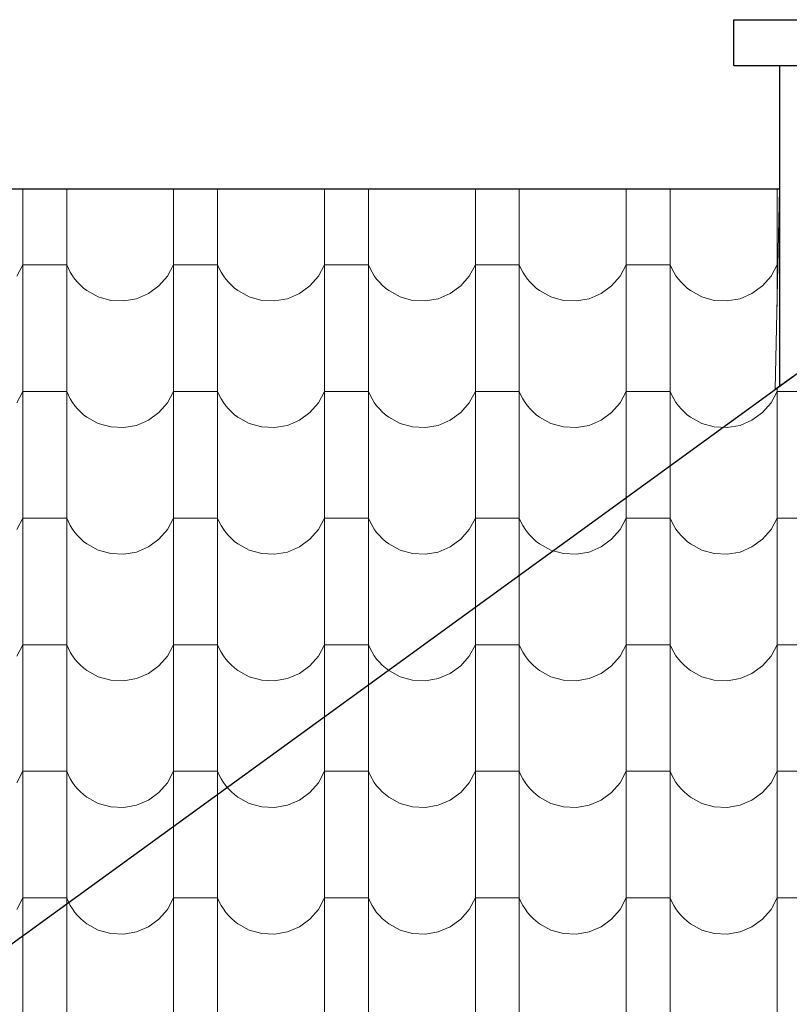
# Model space of a CAD drawing. Header units: millimetres. Extents: x -29624 to 9939, y -6894 to 6495.
# Tile 236 of 243: x 4067 to 4235, y -3360 to -3144. Entities that reach past the tile are written whole.
import ezdxf

# ---------------------------------------------------------------- set-up
doc = ezdxf.new("R2010")
doc.units = ezdxf.units.MM
doc.header["$MEASUREMENT"] = 0
doc.layers.add('810-G Ogólne', color=7, linetype='Continuous')
doc.layers.add('990-D Import IFC', color=7, linetype='Continuous')

# ---------------------------------------------------------------- blocks, each defined once
blk = doc.blocks.new('*X1822', base_point=(515069.4, 47309.9))
at = {"layer": '990-D Import IFC', "color": 251, "linetype": 'Continuous', "lineweight": 13, "true_color": 0x6a6a6a}
for p, q in [((550661.4, -15788.8), (550661.4, -15846.1)), ((550757.5, -15788.8), (550757.5, -15846.1)), ((550991.4, -15788.8), (550991.4, -15846.1)), ((551087.5, -15788.8), (551087.5, -15846.1)), ((551321.4, -15788.8), (551321.4, -15846.1)), ((551417.5, -15788.8), (551417.5, -15846.1)), ((551651.4, -15788.8), (551651.4, -15846.1)), ((551747.5, -15788.8), (551747.5, -15846.1)), ((551981.4, -15788.8), (551981.4, -15846.1)), ((552077.5, -15788.8), (552077.5, -15846.1)), ((552311.4, -15788.8), (552311.4, -15846.1)), ((550661.4, -15846.1), (550661.4, -16123.1)), ((550757.5, -15846.1), (550757.5, -16123.1)), ((550991.4, -15846.1), (550991.4, -16123.1)), ((551087.5, -15846.1), (551087.5, -16123.1)), ((551321.4, -15846.1), (551321.4, -16123.1)), ((551417.5, -15846.1), (551417.5, -16123.1)), ((551651.4, -15846.1), (551651.4, -16123.1)), ((551747.5, -15846.1), (551747.5, -16123.1)), ((551981.4, -15846.1), (551981.4, -16123.1)), ((552077.5, -15846.1), (552077.5, -16123.1)), ((552311.4, -15846.1), (552311.4, -16045.7)), ((550648.1, -15979.2), (550661.4, -15954.2)), ((550709.4, -15954.2), (550661.4, -15954.2)), ((550757.5, -15954.2), (550709.4, -15954.2)), ((550757.5, -15954.2), (550761.1, -15962.5)), ((550978.1, -15979.2), (550991.4, -15954.2)), ((551039.4, -15954.2), (550991.4, -15954.2)), ((551087.5, -15954.2), (551039.4, -15954.2)), ((551087.5, -15954.2), (551091.1, -15962.5)), ((551308.1, -15979.2), (551321.4, -15954.2)), ((551369.4, -15954.2), (551321.4, -15954.2)), ((551417.5, -15954.2), (551369.4, -15954.2)), ((551417.5, -15954.2), (551421.1, -15962.5)), ((551638.1, -15979.2), (551651.4, -15954.2)), ((551699.4, -15954.2), (551651.4, -15954.2)), ((551747.5, -15954.2), (551699.4, -15954.2)), ((551747.5, -15954.2), (551751.1, -15962.5)), ((551968.1, -15979.2), (551981.4, -15954.2)), ((552029.4, -15954.2), (551981.4, -15954.2)), ((552077.5, -15954.2), (552029.4, -15954.2)), ((552077.5, -15954.2), (552081.1, -15962.5)), ((552298.1, -15979.2), (552311.4, -15954.2)), ((552313.4, -15954.2), (552311.4, -15954.2)), ((550761.1, -15962.5), (550765.4, -15970.6)), ((550765.4, -15970.6), (550770.2, -15978.3)), ((550770.2, -15978.3), (550775.5, -15985.7)), ((551091.1, -15962.5), (551095.4, -15970.6)), ((551095.4, -15970.6), (551100.2, -15978.3)), ((551100.2, -15978.3), (551105.5, -15985.7)), ((551421.1, -15962.5), (551425.4, -15970.6)), ((551425.4, -15970.6), (551430.2, -15978.3)), ((551430.2, -15978.3), (551435.5, -15985.7)), ((551751.1, -15962.5), (551755.4, -15970.6)), ((551755.4, -15970.6), (551760.2, -15978.3)), ((551760.2, -15978.3), (551765.5, -15985.7)), ((552081.1, -15962.5), (552085.4, -15970.6)), ((552085.4, -15970.6), (552090.2, -15978.3)), ((552090.2, -15978.3), (552095.5, -15985.7)), ((550775.5, -15985.7), (550781.4, -15992.6)), ((550781.4, -15992.6), (550787.8, -15999.1)), ((550787.8, -15999.1), (550794.6, -16005.2)), ((550959.4, -16000.7), (550978.1, -15979.2)), ((551105.5, -15985.7), (551111.4, -15992.6)), ((551111.4, -15992.6), (551117.8, -15999.1)), ((551117.8, -15999.1), (551124.6, -16005.2)), ((551289.4, -16000.7), (551308.1, -15979.2)), ((551435.5, -15985.7), (551441.4, -15992.6)), ((551441.4, -15992.6), (551447.8, -15999.1)), ((551447.8, -15999.1), (551454.6, -16005.2)), ((551619.4, -16000.7), (551638.1, -15979.2)), ((551765.5, -15985.7), (551771.4, -15992.6)), ((551771.4, -15992.6), (551777.8, -15999.1)), ((551777.8, -15999.1), (551784.6, -16005.2)), ((551949.4, -16000.7), (551968.1, -15979.2)), ((552095.5, -15985.7), (552101.4, -15992.6)), ((552101.4, -15992.6), (552107.8, -15999.1)), ((552107.8, -15999.1), (552114.6, -16005.2)), ((552279.4, -16000.7), (552298.1, -15979.2)), ((550794.6, -16005.2), (550801.9, -16010.7)), ((550801.9, -16010.7), (550826.7, -16024.4)), ((550910.4, -16028.5), (550936.5, -16017.4)), ((550936.5, -16017.4), (550959.4, -16000.7)), ((551124.6, -16005.2), (551131.9, -16010.7)), ((551131.9, -16010.7), (551156.7, -16024.4)), ((551240.4, -16028.5), (551266.5, -16017.4)), ((551266.5, -16017.4), (551289.4, -16000.7)), ((551454.6, -16005.2), (551461.9, -16010.7)), ((551461.9, -16010.7), (551486.7, -16024.4)), ((551570.4, -16028.5), (551596.5, -16017.4)), ((551596.5, -16017.4), (551619.4, -16000.7)), ((551784.6, -16005.2), (551791.9, -16010.7)), ((551791.9, -16010.7), (551816.7, -16024.4)), ((551900.4, -16028.5), (551926.5, -16017.4)), ((551926.5, -16017.4), (551949.4, -16000.7)), ((552114.6, -16005.2), (552121.9, -16010.7)), ((552121.9, -16010.7), (552146.7, -16024.4)), ((552230.4, -16028.5), (552256.5, -16017.4)), ((552256.5, -16017.4), (552279.4, -16000.7)), ((550826.7, -16024.4), (550854.1, -16032.1)), ((550854.1, -16032.1), (550882.4, -16033.5)), ((550882.4, -16033.5), (550910.4, -16028.5)), ((551156.7, -16024.4), (551184.1, -16032.1)), ((551184.1, -16032.1), (551212.4, -16033.5)), ((551212.4, -16033.5), (551240.4, -16028.5)), ((551486.7, -16024.4), (551514.1, -16032.1)), ((551514.1, -16032.1), (551542.4, -16033.5)), ((551542.4, -16033.5), (551570.4, -16028.5)), ((551816.7, -16024.4), (551844.1, -16032.1)), ((551844.1, -16032.1), (551872.4, -16033.5)), ((551872.4, -16033.5), (551900.4, -16028.5)), ((552146.7, -16024.4), (552174.1, -16032.1)), ((552174.1, -16032.1), (552202.4, -16033.5)), ((552202.4, -16033.5), (552230.4, -16028.5)), ((550661.4, -16123.1), (550661.4, -16400.1)), ((550757.5, -16123.1), (550757.5, -16400.1)), ((550991.4, -16123.1), (550991.4, -16400.1)), ((551087.5, -16123.1), (551087.5, -16400.1)), ((551321.4, -16123.1), (551321.4, -16400.1)), ((551417.5, -16123.1), (551417.5, -16400.1)), ((551651.4, -16123.1), (551651.4, -16400.1)), ((551747.5, -16123.1), (551747.5, -16400.1)), ((551981.4, -16123.1), (551981.4, -16400.1)), ((552077.5, -16123.1), (552077.5, -16400.1)), ((550648.1, -16256.2), (550661.4, -16231.2)), ((550709.4, -16231.2), (550661.4, -16231.2)), ((550757.5, -16231.2), (550709.4, -16231.2)), ((550757.5, -16231.2), (550761.1, -16239.5)), ((550978.1, -16256.2), (550991.4, -16231.2)), ((551039.4, -16231.2), (550991.4, -16231.2)), ((551087.5, -16231.2), (551039.4, -16231.2)), ((551087.5, -16231.2), (551091.1, -16239.5)), ((551308.1, -16256.2), (551321.4, -16231.2)), ((551369.4, -16231.2), (551321.4, -16231.2)), ((551417.5, -16231.2), (551369.4, -16231.2)), ((551417.5, -16231.2), (551421.1, -16239.5)), ((551638.1, -16256.2), (551651.4, -16231.2)), ((551699.4, -16231.2), (551651.4, -16231.2)), ((551747.5, -16231.2), (551699.4, -16231.2)), ((551747.5, -16231.2), (551751.1, -16239.5)), ((551968.1, -16256.2), (551981.4, -16231.2)), ((552029.4, -16231.2), (551981.4, -16231.2)), ((552077.5, -16231.2), (552029.4, -16231.2)), ((552077.5, -16231.2), (552081.1, -16239.5)), ((552298.1, -16256.2), (552311.4, -16231.2)), ((552311.4, -16223.8), (552311.4, -16400.1)), ((552359.4, -16231.2), (552311.4, -16231.2)), ((550761.1, -16239.5), (550765.4, -16247.6)), ((550765.4, -16247.6), (550770.2, -16255.3)), ((550770.2, -16255.3), (550775.5, -16262.7)), ((550959.4, -16277.7), (550978.1, -16256.2)), ((551091.1, -16239.5), (551095.4, -16247.6)), ((551095.4, -16247.6), (551100.2, -16255.3)), ((551100.2, -16255.3), (551105.5, -16262.7)), ((551289.4, -16277.7), (551308.1, -16256.2)), ((551421.1, -16239.5), (551425.4, -16247.6)), ((551425.4, -16247.6), (551430.2, -16255.3)), ((551430.2, -16255.3), (551435.5, -16262.7)), ((551619.4, -16277.7), (551638.1, -16256.2)), ((551751.1, -16239.5), (551755.4, -16247.6)), ((551755.4, -16247.6), (551760.2, -16255.3)), ((551760.2, -16255.3), (551765.5, -16262.7)), ((551949.4, -16277.7), (551968.1, -16256.2)), ((552081.1, -16239.5), (552085.4, -16247.6)), ((552085.4, -16247.6), (552090.2, -16255.3)), ((552090.2, -16255.3), (552095.5, -16262.7)), ((552279.4, -16277.7), (552298.1, -16256.2)), ((550775.5, -16262.7), (550781.4, -16269.6)), ((550781.4, -16269.6), (550787.8, -16276.1)), ((550787.8, -16276.1), (550794.6, -16282.2)), ((550936.5, -16294.4), (550959.4, -16277.7)), ((551105.5, -16262.7), (551111.4, -16269.6)), ((551111.4, -16269.6), (551117.8, -16276.1)), ((551117.8, -16276.1), (551124.6, -16282.2)), ((551266.5, -16294.4), (551289.4, -16277.7)), ((551435.5, -16262.7), (551441.4, -16269.6)), ((551441.4, -16269.6), (551447.8, -16276.1)), ((551447.8, -16276.1), (551454.6, -16282.2)), ((551596.5, -16294.4), (551619.4, -16277.7)), ((551765.5, -16262.7), (551771.4, -16269.6)), ((551771.4, -16269.6), (551777.8, -16276.1)), ((551777.8, -16276.1), (551784.6, -16282.2)), ((551926.5, -16294.4), (551949.4, -16277.7)), ((552095.5, -16262.7), (552101.4, -16269.6)), ((552101.4, -16269.6), (552107.8, -16276.1)), ((552107.8, -16276.1), (552114.6, -16282.2)), ((552256.5, -16294.4), (552279.4, -16277.7)), ((550794.6, -16282.2), (550801.9, -16287.7)), ((550801.9, -16287.7), (550826.7, -16301.4)), ((550826.7, -16301.4), (550854.1, -16309.1)), ((550910.4, -16305.5), (550936.5, -16294.4)), ((551124.6, -16282.2), (551131.9, -16287.7)), ((551131.9, -16287.7), (551156.7, -16301.4)), ((551156.7, -16301.4), (551184.1, -16309.1)), ((551240.4, -16305.5), (551266.5, -16294.4)), ((551454.6, -16282.2), (551461.9, -16287.7)), ((551461.9, -16287.7), (551486.7, -16301.4)), ((551486.7, -16301.4), (551514.1, -16309.1)), ((551570.4, -16305.5), (551596.5, -16294.4)), ((551784.6, -16282.2), (551791.9, -16287.7)), ((551791.9, -16287.7), (551816.7, -16301.4)), ((551816.7, -16301.4), (551844.1, -16309.1)), ((551900.4, -16305.5), (551926.5, -16294.4)), ((552114.6, -16282.2), (552121.9, -16287.7)), ((552121.9, -16287.7), (552146.7, -16301.4)), ((552146.7, -16301.4), (552174.1, -16309.1)), ((552230.4, -16305.5), (552256.5, -16294.4)), ((550854.1, -16309.1), (550882.4, -16310.5)), ((550882.4, -16310.5), (550910.4, -16305.5)), ((551184.1, -16309.1), (551212.4, -16310.5)), ((551212.4, -16310.5), (551240.4, -16305.5)), ((551514.1, -16309.1), (551542.4, -16310.5)), ((551542.4, -16310.5), (551570.4, -16305.5)), ((551844.1, -16309.1), (551872.4, -16310.5)), ((551872.4, -16310.5), (551900.4, -16305.5)), ((552174.1, -16309.1), (552202.4, -16310.5)), ((552202.4, -16310.5), (552230.4, -16305.5)), ((550661.4, -16400.1), (550661.4, -16677.1)), ((550757.5, -16400.1), (550757.5, -16677.1)), ((550991.4, -16400.1), (550991.4, -16677.1)), ((551087.5, -16400.1), (551087.5, -16677.1)), ((551321.4, -16400.1), (551321.4, -16677.1)), ((551417.5, -16400.1), (551417.5, -16677.1)), ((551651.4, -16400.1), (551651.4, -16677.1)), ((551747.5, -16400.1), (551747.5, -16677.1)), ((551981.4, -16400.1), (551981.4, -16677.1)), ((552077.5, -16400.1), (552077.5, -16677.1)), ((552311.4, -16400.1), (552311.4, -16677.1)), ((550648.1, -16533.2), (550661.4, -16508.2)), ((550709.4, -16508.2), (550661.4, -16508.2)), ((550757.5, -16508.2), (550709.4, -16508.2)), ((550757.5, -16508.2), (550761.1, -16516.5)), ((550761.1, -16516.5), (550765.4, -16524.6)), ((550978.1, -16533.2), (550991.4, -16508.2)), ((551039.4, -16508.2), (550991.4, -16508.2)), ((551087.5, -16508.2), (551039.4, -16508.2)), ((551087.5, -16508.2), (551091.1, -16516.5)), ((551091.1, -16516.5), (551095.4, -16524.6)), ((551308.1, -16533.2), (551321.4, -16508.2)), ((551369.4, -16508.2), (551321.4, -16508.2)), ((551417.5, -16508.2), (551369.4, -16508.2)), ((551417.5, -16508.2), (551421.1, -16516.5)), ((551421.1, -16516.5), (551425.4, -16524.6)), ((551638.1, -16533.2), (551651.4, -16508.2)), ((551699.4, -16508.2), (551651.4, -16508.2)), ((551747.5, -16508.2), (551699.4, -16508.2)), ((551747.5, -16508.2), (551751.1, -16516.5)), ((551751.1, -16516.5), (551755.4, -16524.6)), ((551968.1, -16533.2), (551981.4, -16508.2)), ((552029.4, -16508.2), (551981.4, -16508.2)), ((552077.5, -16508.2), (552029.4, -16508.2)), ((552077.5, -16508.2), (552081.1, -16516.5)), ((552081.1, -16516.5), (552085.4, -16524.6)), ((552298.1, -16533.2), (552311.4, -16508.2)), ((552359.4, -16508.2), (552311.4, -16508.2)), ((550765.4, -16524.6), (550770.2, -16532.3)), ((550770.2, -16532.3), (550775.5, -16539.7)), ((550959.4, -16554.7), (550978.1, -16533.2)), ((551095.4, -16524.6), (551100.2, -16532.3)), ((551100.2, -16532.3), (551105.5, -16539.7)), ((551289.4, -16554.7), (551308.1, -16533.2)), ((551425.4, -16524.6), (551430.2, -16532.3)), ((551430.2, -16532.3), (551435.5, -16539.7)), ((551619.4, -16554.7), (551638.1, -16533.2)), ((551755.4, -16524.6), (551760.2, -16532.3)), ((551760.2, -16532.3), (551765.5, -16539.7)), ((551949.4, -16554.7), (551968.1, -16533.2)), ((552085.4, -16524.6), (552090.2, -16532.3)), ((552090.2, -16532.3), (552095.5, -16539.7)), ((552279.4, -16554.7), (552298.1, -16533.2)), ((550775.5, -16539.7), (550781.4, -16546.6)), ((550781.4, -16546.6), (550787.8, -16553.1)), ((550787.8, -16553.1), (550794.6, -16559.2)), ((550794.6, -16559.2), (550801.9, -16564.7)), ((550936.5, -16571.4), (550959.4, -16554.7)), ((551105.5, -16539.7), (551111.4, -16546.6)), ((551111.4, -16546.6), (551117.8, -16553.1)), ((551117.8, -16553.1), (551124.6, -16559.2)), ((551124.6, -16559.2), (551131.9, -16564.7)), ((551266.5, -16571.4), (551289.4, -16554.7)), ((551435.5, -16539.7), (551441.4, -16546.6)), ((551441.4, -16546.6), (551447.8, -16553.1)), ((551447.8, -16553.1), (551454.6, -16559.2)), ((551454.6, -16559.2), (551461.9, -16564.7)), ((551596.5, -16571.4), (551619.4, -16554.7)), ((551765.5, -16539.7), (551771.4, -16546.6)), ((551771.4, -16546.6), (551777.8, -16553.1)), ((551777.8, -16553.1), (551784.6, -16559.2)), ((551784.6, -16559.2), (551791.9, -16564.7)), ((551926.5, -16571.4), (551949.4, -16554.7)), ((552095.5, -16539.7), (552101.4, -16546.6)), ((552101.4, -16546.6), (552107.8, -16553.1)), ((552107.8, -16553.1), (552114.6, -16559.2)), ((552114.6, -16559.2), (552121.9, -16564.7)), ((552256.5, -16571.4), (552279.4, -16554.7)), ((550801.9, -16564.7), (550826.7, -16578.4)), ((550826.7, -16578.4), (550854.1, -16586.1)), ((550910.4, -16582.5), (550936.5, -16571.4)), ((551131.9, -16564.7), (551156.7, -16578.4)), ((551156.7, -16578.4), (551184.1, -16586.1)), ((551240.4, -16582.5), (551266.5, -16571.4)), ((551461.9, -16564.7), (551486.7, -16578.4)), ((551486.7, -16578.4), (551514.1, -16586.1)), ((551570.4, -16582.5), (551596.5, -16571.4)), ((551791.9, -16564.7), (551816.7, -16578.4)), ((551816.7, -16578.4), (551844.1, -16586.1)), ((551900.4, -16582.5), (551926.5, -16571.4)), ((552121.9, -16564.7), (552146.7, -16578.4)), ((552146.7, -16578.4), (552174.1, -16586.1)), ((552230.4, -16582.5), (552256.5, -16571.4)), ((550854.1, -16586.1), (550882.4, -16587.5)), ((550882.4, -16587.5), (550910.4, -16582.5)), ((551184.1, -16586.1), (551212.4, -16587.5)), ((551212.4, -16587.5), (551240.4, -16582.5)), ((551514.1, -16586.1), (551542.4, -16587.5)), ((551542.4, -16587.5), (551570.4, -16582.5)), ((551844.1, -16586.1), (551872.4, -16587.5)), ((551872.4, -16587.5), (551900.4, -16582.5)), ((552174.1, -16586.1), (552202.4, -16587.5)), ((552202.4, -16587.5), (552230.4, -16582.5)), ((550661.4, -16677.1), (550661.4, -16954.1)), ((550757.5, -16677.1), (550757.5, -16954.1)), ((550991.4, -16677.1), (550991.4, -16954.1)), ((551087.5, -16677.1), (551087.5, -16954.1)), ((551321.4, -16677.1), (551321.4, -16954.1)), ((551417.5, -16677.1), (551417.5, -16954.1)), ((551651.4, -16677.1), (551651.4, -16954.1)), ((551747.5, -16677.1), (551747.5, -16954.1)), ((551981.4, -16677.1), (551981.4, -16954.1)), ((552077.5, -16677.1), (552077.5, -16954.1)), ((552311.4, -16677.1), (552311.4, -16954.1)), ((550648.1, -16810.2), (550661.4, -16785.2)), ((550709.4, -16785.2), (550661.4, -16785.2)), ((550757.5, -16785.2), (550709.4, -16785.2)), ((550757.5, -16785.2), (550761.1, -16793.5)), ((550761.1, -16793.5), (550765.4, -16801.6)), ((550978.1, -16810.2), (550991.4, -16785.2)), ((551039.4, -16785.2), (550991.4, -16785.2)), ((551087.5, -16785.2), (551039.4, -16785.2)), ((551087.5, -16785.2), (551091.1, -16793.5)), ((551091.1, -16793.5), (551095.4, -16801.6)), ((551308.1, -16810.2), (551321.4, -16785.2)), ((551369.4, -16785.2), (551321.4, -16785.2)), ((551417.5, -16785.2), (551369.4, -16785.2)), ((551417.5, -16785.2), (551421.1, -16793.5)), ((551421.1, -16793.5), (551425.4, -16801.6)), ((551638.1, -16810.2), (551651.4, -16785.2)), ((551699.4, -16785.2), (551651.4, -16785.2)), ((551747.5, -16785.2), (551699.4, -16785.2)), ((551747.5, -16785.2), (551751.1, -16793.5)), ((551751.1, -16793.5), (551755.4, -16801.6)), ((551968.1, -16810.2), (551981.4, -16785.2)), ((552029.4, -16785.2), (551981.4, -16785.2)), ((552077.5, -16785.2), (552029.4, -16785.2)), ((552077.5, -16785.2), (552081.1, -16793.5)), ((552081.1, -16793.5), (552085.4, -16801.6)), ((552298.1, -16810.2), (552311.4, -16785.2)), ((552359.4, -16785.2), (552311.4, -16785.2)), ((550765.4, -16801.6), (550770.2, -16809.3)), ((550770.2, -16809.3), (550775.5, -16816.7)), ((550775.5, -16816.7), (550781.4, -16823.6)), ((550959.4, -16831.7), (550978.1, -16810.2)), ((551095.4, -16801.6), (551100.2, -16809.3)), ((551100.2, -16809.3), (551105.5, -16816.7)), ((551105.5, -16816.7), (551111.4, -16823.6)), ((551289.4, -16831.7), (551308.1, -16810.2)), ((551425.4, -16801.6), (551430.2, -16809.3)), ((551430.2, -16809.3), (551435.5, -16816.7)), ((551435.5, -16816.7), (551441.4, -16823.6)), ((551619.4, -16831.7), (551638.1, -16810.2)), ((551755.4, -16801.6), (551760.2, -16809.3)), ((551760.2, -16809.3), (551765.5, -16816.7)), ((551765.5, -16816.7), (551771.4, -16823.6)), ((551949.4, -16831.7), (551968.1, -16810.2)), ((552085.4, -16801.6), (552090.2, -16809.3)), ((552090.2, -16809.3), (552095.5, -16816.7)), ((552095.5, -16816.7), (552101.4, -16823.6)), ((552279.4, -16831.7), (552298.1, -16810.2)), ((550781.4, -16823.6), (550787.8, -16830.1)), ((550787.8, -16830.1), (550794.6, -16836.2)), ((550794.6, -16836.2), (550801.9, -16841.7)), ((550936.5, -16848.4), (550959.4, -16831.7)), ((551111.4, -16823.6), (551117.8, -16830.1)), ((551117.8, -16830.1), (551124.6, -16836.2)), ((551124.6, -16836.2), (551131.9, -16841.7)), ((551266.5, -16848.4), (551289.4, -16831.7)), ((551441.4, -16823.6), (551447.8, -16830.1)), ((551447.8, -16830.1), (551454.6, -16836.2)), ((551454.6, -16836.2), (551461.9, -16841.7)), ((551596.5, -16848.4), (551619.4, -16831.7)), ((551771.4, -16823.6), (551777.8, -16830.1)), ((551777.8, -16830.1), (551784.6, -16836.2)), ((551784.6, -16836.2), (551791.9, -16841.7)), ((551926.5, -16848.4), (551949.4, -16831.7)), ((552101.4, -16823.6), (552107.8, -16830.1)), ((552107.8, -16830.1), (552114.6, -16836.2)), ((552114.6, -16836.2), (552121.9, -16841.7)), ((552256.5, -16848.4), (552279.4, -16831.7)), ((550801.9, -16841.7), (550826.7, -16855.4)), ((550826.7, -16855.4), (550854.1, -16863.1)), ((550882.4, -16864.5), (550910.4, -16859.5)), ((550910.4, -16859.5), (550936.5, -16848.4)), ((551131.9, -16841.7), (551156.7, -16855.4)), ((551156.7, -16855.4), (551184.1, -16863.1)), ((551212.4, -16864.5), (551240.4, -16859.5)), ((551240.4, -16859.5), (551266.5, -16848.4)), ((551461.9, -16841.7), (551486.7, -16855.4)), ((551486.7, -16855.4), (551514.1, -16863.1)), ((551542.4, -16864.5), (551570.4, -16859.5)), ((551570.4, -16859.5), (551596.5, -16848.4)), ((551791.9, -16841.7), (551816.7, -16855.4)), ((551816.7, -16855.4), (551844.1, -16863.1)), ((551872.4, -16864.5), (551900.4, -16859.5)), ((551900.4, -16859.5), (551926.5, -16848.4)), ((552121.9, -16841.7), (552146.7, -16855.4)), ((552146.7, -16855.4), (552174.1, -16863.1)), ((552202.4, -16864.5), (552230.4, -16859.5)), ((552230.4, -16859.5), (552256.5, -16848.4)), ((550854.1, -16863.1), (550882.4, -16864.5)), ((551184.1, -16863.1), (551212.4, -16864.5)), ((551514.1, -16863.1), (551542.4, -16864.5)), ((551844.1, -16863.1), (551872.4, -16864.5)), ((552174.1, -16863.1), (552202.4, -16864.5)), ((550661.4, -16954.1), (550661.4, -17231.1)), ((550757.5, -16954.1), (550757.5, -17231.1)), ((550991.4, -16954.1), (550991.4, -17231.1)), ((551087.5, -16954.1), (551087.5, -17231.1)), ((551321.4, -16954.1), (551321.4, -17231.1)), ((551417.5, -16954.1), (551417.5, -17231.1)), ((551651.4, -16954.1), (551651.4, -17231.1)), ((551747.5, -16954.1), (551747.5, -17231.1)), ((551981.4, -16954.1), (551981.4, -17231.1)), ((552077.5, -16954.1), (552077.5, -17231.1)), ((552311.4, -16954.1), (552311.4, -17231.1)), ((550648.1, -17087.2), (550661.4, -17062.2)), ((550709.4, -17062.2), (550661.4, -17062.2)), ((550757.5, -17062.2), (550709.4, -17062.2)), ((550757.5, -17062.2), (550761.1, -17070.5)), ((550761.1, -17070.5), (550765.4, -17078.6)), ((550978.1, -17087.2), (550991.4, -17062.2)), ((551039.4, -17062.2), (550991.4, -17062.2)), ((551087.5, -17062.2), (551039.4, -17062.2)), ((551087.5, -17062.2), (551091.1, -17070.5)), ((551091.1, -17070.5), (551095.4, -17078.6)), ((551308.1, -17087.2), (551321.4, -17062.2)), ((551369.4, -17062.2), (551321.4, -17062.2)), ((551417.5, -17062.2), (551369.4, -17062.2)), ((551417.5, -17062.2), (551421.1, -17070.5)), ((551421.1, -17070.5), (551425.4, -17078.6)), ((551638.1, -17087.2), (551651.4, -17062.2)), ((551699.4, -17062.2), (551651.4, -17062.2)), ((551747.5, -17062.2), (551699.4, -17062.2)), ((551747.5, -17062.2), (551751.1, -17070.5)), ((551751.1, -17070.5), (551755.4, -17078.6)), ((551968.1, -17087.2), (551981.4, -17062.2)), ((552029.4, -17062.2), (551981.4, -17062.2)), ((552077.5, -17062.2), (552029.4, -17062.2)), ((552077.5, -17062.2), (552081.1, -17070.5)), ((552081.1, -17070.5), (552085.4, -17078.6)), ((552298.1, -17087.2), (552311.4, -17062.2)), ((552359.4, -17062.2), (552311.4, -17062.2)), ((550765.4, -17078.6), (550770.2, -17086.3)), ((550770.2, -17086.3), (550775.5, -17093.7)), ((550775.5, -17093.7), (550781.4, -17100.6)), ((550959.4, -17108.7), (550978.1, -17087.2)), ((551095.4, -17078.6), (551100.2, -17086.3)), ((551100.2, -17086.3), (551105.5, -17093.7)), ((551105.5, -17093.7), (551111.4, -17100.6)), ((551289.4, -17108.7), (551308.1, -17087.2)), ((551425.4, -17078.6), (551430.2, -17086.3)), ((551430.2, -17086.3), (551435.5, -17093.7)), ((551435.5, -17093.7), (551441.4, -17100.6)), ((551619.4, -17108.7), (551638.1, -17087.2)), ((551755.4, -17078.6), (551760.2, -17086.3)), ((551760.2, -17086.3), (551765.5, -17093.7)), ((551765.5, -17093.7), (551771.4, -17100.6)), ((551949.4, -17108.7), (551968.1, -17087.2)), ((552085.4, -17078.6), (552090.2, -17086.3)), ((552090.2, -17086.3), (552095.5, -17093.7)), ((552095.5, -17093.7), (552101.4, -17100.6)), ((552279.4, -17108.7), (552298.1, -17087.2)), ((550781.4, -17100.6), (550787.8, -17107.1)), ((550787.8, -17107.1), (550794.6, -17113.2)), ((550794.6, -17113.2), (550801.9, -17118.7)), ((550801.9, -17118.7), (550826.7, -17132.4)), ((550936.5, -17125.4), (550959.4, -17108.7)), ((551111.4, -17100.6), (551117.8, -17107.1)), ((551117.8, -17107.1), (551124.6, -17113.2)), ((551124.6, -17113.2), (551131.9, -17118.7)), ((551131.9, -17118.7), (551156.7, -17132.4)), ((551266.5, -17125.4), (551289.4, -17108.7)), ((551441.4, -17100.6), (551447.8, -17107.1)), ((551447.8, -17107.1), (551454.6, -17113.2)), ((551454.6, -17113.2), (551461.9, -17118.7)), ((551461.9, -17118.7), (551486.7, -17132.4)), ((551596.5, -17125.4), (551619.4, -17108.7)), ((551771.4, -17100.6), (551777.8, -17107.1)), ((551777.8, -17107.1), (551784.6, -17113.2)), ((551784.6, -17113.2), (551791.9, -17118.7)), ((551791.9, -17118.7), (551816.7, -17132.4)), ((551926.5, -17125.4), (551949.4, -17108.7)), ((552101.4, -17100.6), (552107.8, -17107.1)), ((552107.8, -17107.1), (552114.6, -17113.2)), ((552114.6, -17113.2), (552121.9, -17118.7)), ((552121.9, -17118.7), (552146.7, -17132.4)), ((552256.5, -17125.4), (552279.4, -17108.7)), ((550826.7, -17132.4), (550854.1, -17140.1)), ((550854.1, -17140.1), (550882.4, -17141.5)), ((550882.4, -17141.5), (550910.4, -17136.5)), ((550910.4, -17136.5), (550936.5, -17125.4)), ((551156.7, -17132.4), (551184.1, -17140.1)), ((551184.1, -17140.1), (551212.4, -17141.5)), ((551212.4, -17141.5), (551240.4, -17136.5)), ((551240.4, -17136.5), (551266.5, -17125.4)), ((551486.7, -17132.4), (551514.1, -17140.1)), ((551514.1, -17140.1), (551542.4, -17141.5)), ((551542.4, -17141.5), (551570.4, -17136.5)), ((551570.4, -17136.5), (551596.5, -17125.4)), ((551816.7, -17132.4), (551844.1, -17140.1)), ((551844.1, -17140.1), (551872.4, -17141.5)), ((551872.4, -17141.5), (551900.4, -17136.5)), ((551900.4, -17136.5), (551926.5, -17125.4)), ((552146.7, -17132.4), (552174.1, -17140.1)), ((552174.1, -17140.1), (552202.4, -17141.5)), ((552202.4, -17141.5), (552230.4, -17136.5)), ((552230.4, -17136.5), (552256.5, -17125.4)), ((550661.4, -17231.1), (550661.4, -17508.1)), ((550757.5, -17231.1), (550757.5, -17508.1)), ((550991.4, -17231.1), (550991.4, -17508.1)), ((551087.5, -17231.1), (551087.5, -17508.1)), ((551321.4, -17231.1), (551321.4, -17508.1)), ((551417.5, -17231.1), (551417.5, -17508.1)), ((551651.4, -17231.1), (551651.4, -17508.1)), ((551747.5, -17231.1), (551747.5, -17508.1)), ((551981.4, -17231.1), (551981.4, -17508.1)), ((552077.5, -17231.1), (552077.5, -17508.1)), ((552311.4, -17231.1), (552311.4, -17508.1)), ((550648.1, -17364.2), (550661.4, -17339.2)), ((550709.4, -17339.2), (550661.4, -17339.2)), ((550757.5, -17339.2), (550709.4, -17339.2)), ((550757.5, -17339.2), (550761.1, -17347.5)), ((550761.1, -17347.5), (550765.4, -17355.6)), ((550765.4, -17355.6), (550770.2, -17363.3)), ((550978.1, -17364.2), (550991.4, -17339.2)), ((551039.4, -17339.2), (550991.4, -17339.2)), ((551087.5, -17339.2), (551039.4, -17339.2)), ((551087.5, -17339.2), (551091.1, -17347.5)), ((551091.1, -17347.5), (551095.4, -17355.6)), ((551095.4, -17355.6), (551100.2, -17363.3)), ((551308.1, -17364.2), (551321.4, -17339.2)), ((551369.4, -17339.2), (551321.4, -17339.2)), ((551417.5, -17339.2), (551369.4, -17339.2)), ((551417.5, -17339.2), (551421.1, -17347.5)), ((551421.1, -17347.5), (551425.4, -17355.6)), ((551425.4, -17355.6), (551430.2, -17363.3)), ((551638.1, -17364.2), (551651.4, -17339.2)), ((551699.4, -17339.2), (551651.4, -17339.2)), ((551747.5, -17339.2), (551699.4, -17339.2)), ((551747.5, -17339.2), (551751.1, -17347.5)), ((551751.1, -17347.5), (551755.4, -17355.6)), ((551755.4, -17355.6), (551760.2, -17363.3)), ((551968.1, -17364.2), (551981.4, -17339.2)), ((552029.4, -17339.2), (551981.4, -17339.2)), ((552077.5, -17339.2), (552029.4, -17339.2)), ((552077.5, -17339.2), (552081.1, -17347.5)), ((552081.1, -17347.5), (552085.4, -17355.6)), ((552085.4, -17355.6), (552090.2, -17363.3)), ((552298.1, -17364.2), (552311.4, -17339.2)), ((552359.4, -17339.2), (552311.4, -17339.2)), ((550770.2, -17363.3), (550775.5, -17370.7)), ((550775.5, -17370.7), (550781.4, -17377.6)), ((550781.4, -17377.6), (550787.8, -17384.1)), ((550959.4, -17385.7), (550978.1, -17364.2)), ((551100.2, -17363.3), (551105.5, -17370.7)), ((551105.5, -17370.7), (551111.4, -17377.6)), ((551111.4, -17377.6), (551117.8, -17384.1)), ((551289.4, -17385.7), (551308.1, -17364.2)), ((551430.2, -17363.3), (551435.5, -17370.7)), ((551435.5, -17370.7), (551441.4, -17377.6)), ((551441.4, -17377.6), (551447.8, -17384.1)), ((551619.4, -17385.7), (551638.1, -17364.2)), ((551760.2, -17363.3), (551765.5, -17370.7)), ((551765.5, -17370.7), (551771.4, -17377.6)), ((551771.4, -17377.6), (551777.8, -17384.1)), ((551949.4, -17385.7), (551968.1, -17364.2)), ((552090.2, -17363.3), (552095.5, -17370.7)), ((552095.5, -17370.7), (552101.4, -17377.6)), ((552101.4, -17377.6), (552107.8, -17384.1)), ((552279.4, -17385.7), (552298.1, -17364.2)), ((550787.8, -17384.1), (550794.6, -17390.2)), ((550794.6, -17390.2), (550801.9, -17395.7)), ((550801.9, -17395.7), (550826.7, -17409.4)), ((550936.5, -17402.4), (550959.4, -17385.7)), ((551117.8, -17384.1), (551124.6, -17390.2)), ((551124.6, -17390.2), (551131.9, -17395.7)), ((551131.9, -17395.7), (551156.7, -17409.4)), ((551266.5, -17402.4), (551289.4, -17385.7)), ((551447.8, -17384.1), (551454.6, -17390.2)), ((551454.6, -17390.2), (551461.9, -17395.7)), ((551461.9, -17395.7), (551486.7, -17409.4)), ((551596.5, -17402.4), (551619.4, -17385.7)), ((551777.8, -17384.1), (551784.6, -17390.2)), ((551784.6, -17390.2), (551791.9, -17395.7)), ((551791.9, -17395.7), (551816.7, -17409.4)), ((551926.5, -17402.4), (551949.4, -17385.7)), ((552107.8, -17384.1), (552114.6, -17390.2)), ((552114.6, -17390.2), (552121.9, -17395.7)), ((552121.9, -17395.7), (552146.7, -17409.4)), ((552256.5, -17402.4), (552279.4, -17385.7)), ((550826.7, -17409.4), (550854.1, -17417.1)), ((550854.1, -17417.1), (550882.4, -17418.5)), ((550882.4, -17418.5), (550910.4, -17413.5)), ((550910.4, -17413.5), (550936.5, -17402.4)), ((551156.7, -17409.4), (551184.1, -17417.1)), ((551184.1, -17417.1), (551212.4, -17418.5)), ((551212.4, -17418.5), (551240.4, -17413.5)), ((551240.4, -17413.5), (551266.5, -17402.4)), ((551486.7, -17409.4), (551514.1, -17417.1)), ((551514.1, -17417.1), (551542.4, -17418.5)), ((551542.4, -17418.5), (551570.4, -17413.5)), ((551570.4, -17413.5), (551596.5, -17402.4)), ((551816.7, -17409.4), (551844.1, -17417.1)), ((551844.1, -17417.1), (551872.4, -17418.5)), ((551872.4, -17418.5), (551900.4, -17413.5)), ((551900.4, -17413.5), (551926.5, -17402.4)), ((552146.7, -17409.4), (552174.1, -17417.1)), ((552174.1, -17417.1), (552202.4, -17418.5)), ((552202.4, -17418.5), (552230.4, -17413.5)), ((552230.4, -17413.5), (552256.5, -17402.4)), ((550661.4, -17508.1), (550661.4, -17785.1)), ((550757.5, -17508.1), (550757.5, -17785.1)), ((550991.4, -17508.1), (550991.4, -17785.1)), ((551087.5, -17508.1), (551087.5, -17785.1)), ((551321.4, -17508.1), (551321.4, -17785.1)), ((551417.5, -17508.1), (551417.5, -17785.1)), ((551651.4, -17508.1), (551651.4, -17785.1)), ((551747.5, -17508.1), (551747.5, -17785.1)), ((551981.4, -17508.1), (551981.4, -17785.1)), ((552077.5, -17508.1), (552077.5, -17785.1)), ((552311.4, -17508.1), (552311.4, -17785.1))]:
    blk.add_line(p, q, dxfattribs=at)
blk = doc.blocks.new('Wypełnienie_6_3', base_point=(515069.4, 47309.9))
at = {"layer": '990-D Import IFC', "color": 251, "linetype": 'Continuous', "lineweight": 13, "true_color": 0x6a6a6a}
blk.add_blockref('*X1822', (515069.4, 47309.9), dxfattribs=at)

msp = doc.modelspace()

# ---------------------------------------------------------------- linework, layer by layer
at = {"layer": '810-G Ogólne', "color": 7, "linetype": 'Continuous', "lineweight": 25}
for p, q in [((4223.306, -3144.243), (4330.589, -3144.243)), ((4223.306, -3154.243), (4223.306, -3144.243)), ((4223.306, -3154.243), (4330.589, -3154.243)), ((4233.306, -3154.243), (4233.306, -3224.403)), ((3748.669, -3576.299), (4292.669, -3181.299)), ((4233.306, -3181.299), (3972.204, -3181.299))]:
    msp.add_line(p, q, dxfattribs=at)
at = {"layer": '990-D Import IFC', "color": 7, "linetype": 'Continuous', "lineweight": 13}
msp.add_lwpolyline([(1399.669, -3181.299), (824.669, -3576.299), (4836.669, -3576.299), (4292.669, -3181.299), (4232.373, -3225.08), (4233.306, -3181.299), (3972.204, -3181.299), (3972.204, -3221.126), (3916.26, -3221.126), (3916.26, -3181.299)], close=True, dxfattribs=at)

# ---------------------------------------------------------------- block references
at = {"layer": '990-D Import IFC', "color": 251, "linetype": 'Continuous', "lineweight": 13, "true_color": 0x6a6a6a, "xscale": 0.1, "yscale": 0.1, "zscale": 0.1}
msp.add_blockref('Wypełnienie_6_3', (508.562, 3128.573), dxfattribs=at)

doc.saveas('drawing.dxf')
